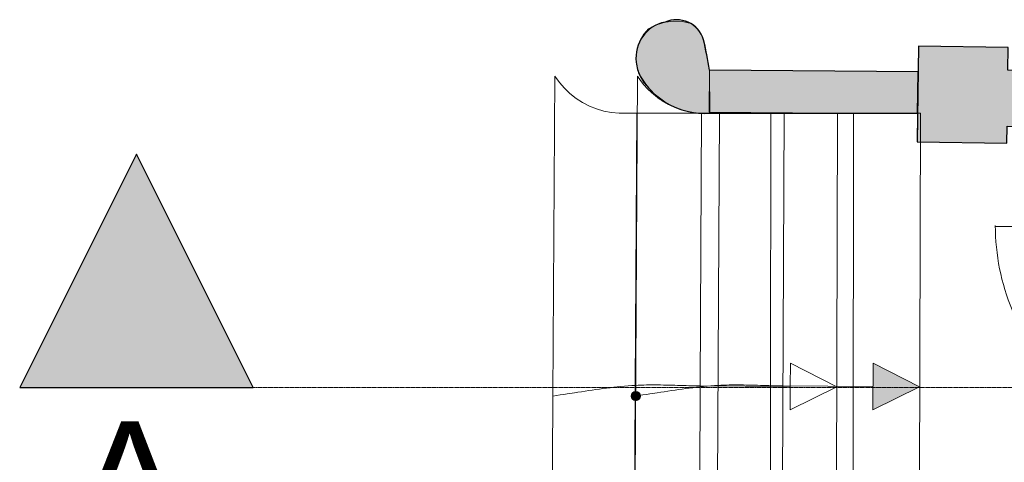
# Model space of a CAD drawing. Extents: x -6068 to 35118, y -17738 to 67348.
# Tile 164 of 243: x -597 to -176, y 10640 to 10829. Entities that reach past the tile are written whole.
import ezdxf
from ezdxf.enums import TextEntityAlignment as Align

# ---------------------------------------------------------------- set-up
doc = ezdxf.new("R2010")
doc.units = 0
doc.header["$LTSCALE"] = 15
for name, pattern in [('AXES', [50.8, 31.75, -6.35, 6.35, -6.35]), ('Continua', [0]), ('Tratteggiata [M]', [2.25, 1.5, -0.75])]:
    doc.linetypes.add(name, pattern=pattern)
for name, color, linetype in [('EDL_RDJ murs & cloisons', 5, 'CONTINUOUS'), ('Marques - Coupes', 7, 'CONTINUOUS'), ('PIS-CONTOURS', 44, 'CONTINUOUS'), ('PIS-coupe', 254, 'CONTINUOUS')]:
    doc.layers.add(name, color=color, linetype=linetype)
for name, color, linetype, lineweight, true_color in [('Encombrement - NIVEAUX - Style par défaut', 7, 'Continua', 0, 0x000000), ('Enveloppe - NIVEAUX - Style par défaut', 7, 'Continua', 0, 0x000000), ('Porte - Ouvertures - PLANS - Style par défaut', 7, 'Continua', 0, 0x000000), ('Échelle - NIVEAUX - Style par défaut', 7, 'Continua', 0, 0x000000), ('Échelle - PLANS - Style par défaut', 7, 'Continua', 0, 0x000000)]:
    doc.layers.add(name, color=color, linetype=linetype, lineweight=lineweight, true_color=true_color)
doc.styles.add('STYLE_GENERE_1', font='arial.ttf')

# ---------------------------------------------------------------- blocks, each defined once
blk = doc.blocks.new('EDL_RDC bas')
at = {"layer": 'Porte - Ouvertures - PLANS - Style par défaut', "color": 103, "linetype": 'Continua', "lineweight": 13, "ltscale": 0.1, "true_color": 0x4bc386}
blk.add_line((-12.1917, 0.6902), (-11.2997, 0.6947), dxfattribs=at)
at = {"layer": 'Porte - Ouvertures - PLANS - Style par défaut', "color": 103, "linetype": 'Tratteggiata [M]', "lineweight": 5, "ltscale": 0.1, "true_color": 0x4bc386}
blk.add_arc((-11.2497, 0.6949), 0.942, 180, 270.2887, dxfattribs=at)
at = {"layer": 'Échelle - PLANS - Style par défaut', "color": 18, "linetype": 'Continua', "lineweight": 0, "ltscale": 0.1, "true_color": 0x000000}
for p, q in [((-14.0774, 1.3344), (-14.0583, 1.3073)), ((-14.0583, 1.3073), (-14.0367, 1.2823)), ((-14.0367, 1.2823), (-14.0128, 1.2594)), ((-14.0128, 1.2594), (-13.9868, 1.2389)), ((-13.9868, 1.2389), (-13.959, 1.221)), ((-13.959, 1.221), (-13.9296, 1.2058)), ((-13.9296, 1.2058), (-13.8988, 1.1936)), ((-13.8988, 1.1936), (-13.8671, 1.1844)), ((-13.8671, 1.1844), (-13.8346, 1.1782)), ((-13.8346, 1.1782), (-13.8016, 1.1752)), ((-13.8016, 1.1752), (-13.7685, 1.1754)), ((-13.7685, 1.1754), (-12.8668, 1.1762)), ((-12.873, -1.1704), (-12.8668, 1.1762)), ((-13.8408, -0.0003), (-13.8254, 0.0015)), ((-13.8254, 0.0015), (-13.8101, 0.0032)), ((-13.8101, 0.0032), (-13.7947, 0.0047)), ((-13.7947, 0.0047), (-13.7793, 0.0062)), ((-13.7793, 0.0062), (-13.7639, 0.0075)), ((-13.7639, 0.0075), (-13.7485, 0.0086)), ((-13.7485, 0.0086), (-13.7331, 0.0096)), ((-13.7331, 0.0096), (-13.7211, 0.0103)), ((-13.7211, 0.0103), (-13.709, 0.0108)), ((-13.709, 0.0108), (-13.6969, 0.0112)), ((-13.6969, 0.0112), (-13.6849, 0.0115)), ((-13.6849, 0.0115), (-13.6728, 0.0117)), ((-13.6728, 0.0117), (-13.6607, 0.0117)), ((-13.6607, 0.0117), (-13.6486, 0.0117)), ((-13.6486, 0.0117), (-13.6365, 0.0117)), ((-13.6365, 0.0117), (-13.6245, 0.0115)), ((-13.6245, 0.0115), (-13.6124, 0.0113)), ((-13.6124, 0.0113), (-13.6003, 0.011)), ((-13.6003, 0.011), (-13.5882, 0.0107)), ((-13.5882, 0.0107), (-13.5761, 0.0104)), ((-13.5761, 0.0104), (-13.564, 0.01)), ((-13.564, 0.01), (-13.5519, 0.0097)), ((-13.5519, 0.0097), (-13.5398, 0.0093)), ((-13.5398, 0.0093), (-13.5277, 0.0089)), ((-13.5277, 0.0089), (-13.5157, 0.0086)), ((-13.5157, 0.0086), (-13.5036, 0.0083)), ((-13.5036, 0.0083), (-13.4915, 0.008)), ((-13.4915, 0.008), (-13.4794, 0.0077)), ((-13.4794, 0.0077), (-13.4673, 0.0075)), ((-13.4673, 0.0075), (-13.4552, 0.0074)), ((-13.4552, 0.0074), (-13.0699, 0.0044)), ((-14.0855, -0.0358), (-14.0702, -0.0336)), ((-14.0702, -0.0336), (-14.055, -0.0313)), ((-14.055, -0.0313), (-14.0397, -0.029)), ((-14.0397, -0.029), (-14.0244, -0.0266)), ((-14.0244, -0.0266), (-13.9938, -0.0219)), ((-13.9938, -0.0219), (-13.9785, -0.0196)), ((-13.9785, -0.0196), (-13.9633, -0.0172)), ((-13.9633, -0.0172), (-13.948, -0.0149)), ((-13.948, -0.0149), (-13.9327, -0.0127)), ((-13.9327, -0.0127), (-13.9174, -0.0104)), ((-13.9174, -0.0104), (-13.9021, -0.0083)), ((-13.9021, -0.0083), (-13.8867, -0.0061)), ((-13.8867, -0.0061), (-13.8714, -0.0041)), ((-13.8714, -0.0041), (-13.8561, -0.0021)), ((-13.8561, -0.0021), (-13.8408, -0.0003))]:
    blk.add_line(p, q, dxfattribs=at)
for points in [[(-14.0937, -1.406), (-14.0855, -0.0358), (-14.0774, 1.3344)], [(-13.7392, -1.1562), (-13.7331, 0.0096), (-13.727, 1.1755)], [(-13.4603, -1.1609), (-13.4552, 0.0074), (-13.4502, 1.1757)], [(-13.1551, -1.1658), (-13.1538, 0.0051), (-13.1526, 1.1759)]]:
    blk.add_lwpolyline(points, dxfattribs=at)
blk.add_lwpolyline([(-12.8699, 0.0029), (-13.0692, 0.1044), (-13.0699, 0.0044), (-13.0707, -0.0956)], close=True, dxfattribs=at)
blk = doc.blocks.new('*U788')
at = {"layer": 'PIS-CONTOURS', "linetype": 'Continuous', "lineweight": 0}
blk.add_hatch(color=0, dxfattribs=at).paths.add_polyline_path([(38220.1, 0), (37220.1, 0), (37720.1, -1000)])
at = {"layer": 'PIS-CONTOURS', "color": 0, "linetype": 'AXES', "lineweight": 13, "ltscale": 0.005}
blk.add_line((1000, 0), (37220.1, 0), dxfattribs=at)
at = {"layer": 'PIS-CONTOURS', "color": 0, "linetype": 'Continuous', "lineweight": 25, "flags": 128}
blk.add_lwpolyline([(38220.1, 0), (37220.1, 0), (37720.1, -1000)], close=True, dxfattribs=at)
at = {"layer": 'PIS-CONTOURS', "color": 0, "lineweight": 15, "style": 'STYLE_GENERE_1'}
blk.add_attdef('REP1', text='', height=500, dxfattribs=at).set_placement((-721.3, -441.4), align=Align.MIDDLE_CENTER)
blk.add_attdef('REP', text='', height=500, dxfattribs=at).set_placement((35848.1, -844.2), align=Align.BOTTOM_LEFT)
blk = doc.blocks.new('EDL_RDC bas_escaliers')
at = {"layer": 'EDL_RDJ murs & cloisons', "linetype": 'Continuous', "ltscale": 0.08}
h = blk.add_hatch(color=9, dxfattribs=at)
h.dxf.hatch_style = 1
edge = h.paths.add_edge_path()
edge.add_line((-1287.64, 135.31), (-1377.01, 136.06))
edge.add_arc((-1628.47, 94.49), 254.87, 9.3857, 12.3609)
edge.add_arc((-1391.12, 145.45), 12.16, 17.2048, 113.7747)
edge.add_arc((-1393.04, 141.45), 15.42, 101.1468, 187.6137)
edge.add_arc((-1392.98, 140.38), 15.37, 183.6184, 207.2122)
edge.add_arc((-1377.28, 150.83), 34.18, 210.757, 237.7336)
edge.add_arc((-1378.75, 151.38), 33.89, 240.3348, 273.2036)
edge.add_line((-1376.86, 117.54), (-1287.91, 117.62))
edge.add_line((-1287.91, 117.62), (-1287.64, 135.31))
h = blk.add_hatch(color=9, dxfattribs=at)
h.dxf.hatch_style = 1
h.paths.add_polyline_path([(-1158.2, 135.74), (-1249.22, 135.99), (-1249.07, 145.72), (-1287.47, 146.31), (-1288.1, 105.32), (-1249.69, 104.73), (-1249.58, 111.99), (-1158.31, 111.74), (-1158.24, 135.74)])
at = {"layer": 'Échelle - NIVEAUX - Style par défaut', "ltscale": 0.1, "true_color": 0x000000}
blk.add_hatch(color=18, dxfattribs=at).paths.add_polyline_path([(-1287, 0.29), (-1306.92, 10.44), (-1307.08, -9.56)])
at = {"layer": 'Échelle - NIVEAUX - Style par défaut', "ltscale": 0.1, "true_color": 0xbc8f8f}
h = blk.add_hatch(color=253, dxfattribs=at)
edge = h.paths.add_edge_path()
edge.add_arc((-1408.56, -3.58), 2, 0, 360)
at = {"layer": 'EDL_RDJ murs & cloisons', "linetype": 'Continuous', "ltscale": 0.08}
blk.add_lwpolyline([(-1287.64, 135.31), (-1377.01, 136.06, 0.012982), (-1379.51, 149.05, 0.448211), (-1396.02, 156.58, 0.396266), (-1408.32, 139.41, 0.103312), (-1406.65, 133.35, 0.118255), (-1395.53, 121.93, 0.144408), (-1376.86, 117.54), (-1287.91, 117.62), (-1287.64, 135.31)], format="xyb", dxfattribs=at)
blk.add_lwpolyline([(-1158.2, 135.74), (-1249.22, 135.99), (-1249.07, 145.72), (-1287.47, 146.31), (-1288.1, 105.32), (-1249.69, 104.73), (-1249.58, 111.99), (-1158.31, 111.74), (-1158.24, 135.74)], close=True, dxfattribs=at)
at = {"layer": 'Encombrement - NIVEAUX - Style par défaut', "color": 18, "linetype": 'Continua', "lineweight": 20, "ltscale": 0.1, "true_color": 0x000000}
for p, q in [((-1396.02, 156.58), (-1399.65, 155.47)), ((-1392.26, 157.04), (-1396.02, 156.58)), ((-1388.48, 156.82), (-1392.26, 157.04)), ((-1384.79, 155.95), (-1388.48, 156.82)), ((-1403.02, 153.74), (-1405.08, 151.35)), ((-1399.65, 155.47), (-1403.02, 153.74)), ((-1383.07, 154.56), (-1384.79, 155.95)), ((-1381.6, 152.92), (-1383.07, 154.56)), ((-1380.4, 151.07), (-1381.6, 152.92)), ((-1406.68, 148.63), (-1407.78, 145.67)), ((-1405.08, 151.35), (-1406.68, 148.63)), ((-1379.51, 149.05), (-1380.4, 151.07)), ((-1378.95, 146.92), (-1379.51, 149.05)), ((-1407.78, 145.67), (-1408.33, 142.57)), ((-1377.01, 136.06), (-1378.95, 146.92)), ((-1408.33, 142.57), (-1408.32, 139.41)), ((-1408.32, 139.41), (-1407.76, 136.31)), ((-1407.76, 136.31), (-1406.65, 133.35)), ((-1376.86, 117.54), (-1377.01, 136.06)), ((-1406.65, 133.35), (-1405.04, 130.64)), ((-1405.04, 130.64), (-1400.73, 125.8)), ((-1400.73, 125.8), (-1395.53, 121.93)), ((-1395.53, 121.93), (-1389.65, 119.2)), ((-1389.65, 119.2), (-1383.34, 117.72)), ((-1383.34, 117.72), (-1376.86, 117.54))]:
    blk.add_line(p, q, dxfattribs=at)
at = {"layer": 'Enveloppe - NIVEAUX - Style par défaut', "color": 9, "linetype": 'Continua', "lineweight": 13, "ltscale": 0.1, "true_color": 0xc0c0c0}
blk.add_line((-1287.47, 146.31), (-1288.1, 105.32), dxfattribs=at)
blk.add_line((-1287.47, 146.31), (-1288.1, 105.32), dxfattribs=at)
blk.add_line((-1287.47, 146.31), (-1288.1, 105.32), dxfattribs=at)
blk.add_line((-1287.47, 146.31), (-1288.1, 105.32), dxfattribs=at)
blk.add_line((-1287.47, 146.31), (-1288.1, 105.32), dxfattribs=at)
blk.add_line((-1287.47, 146.31), (-1288.1, 105.32), dxfattribs=at)
blk.add_line((-1287.47, 146.31), (-1288.1, 105.32), dxfattribs=at)
blk.add_line((-1287.47, 146.31), (-1288.1, 105.32), dxfattribs=at)
blk.add_line((-1287.47, 146.31), (-1288.1, 105.32), dxfattribs=at)
blk.add_line((-1287.47, 146.31), (-1288.1, 105.32), dxfattribs=at)
blk.add_line((-1287.47, 146.31), (-1288.1, 105.32), dxfattribs=at)
blk.add_line((-1287.47, 146.31), (-1288.1, 105.32), dxfattribs=at)
blk.add_line((-1287.47, 146.31), (-1288.1, 105.32), dxfattribs=at)
blk.add_line((-1287.47, 146.31), (-1288.1, 105.32), dxfattribs=at)
blk.add_line((-1287.47, 146.31), (-1288.1, 105.32), dxfattribs=at)
blk.add_line((-1287.47, 146.31), (-1288.1, 105.32), dxfattribs=at)
blk.add_line((-1287.47, 146.31), (-1288.1, 105.32), dxfattribs=at)
blk.add_line((-1287.47, 146.31), (-1288.1, 105.32), dxfattribs=at)
at = {"layer": 'Enveloppe - NIVEAUX - Style par défaut', "color": 18, "linetype": 'Continua', "lineweight": 20, "ltscale": 0.1, "true_color": 0x000000}
for p, q in [((-1287.47, 146.31), (-1287.64, 135.31)), ((-1249.07, 145.72), (-1287.47, 146.31)), ((-1377.01, 136.06), (-1377.16, 118.06)), ((-1287.64, 135.31), (-1377.01, 136.06)), ((-1377.16, 118.06), (-1287.92, 117.32)), ((-1287.92, 117.32), (-1288.1, 105.32)), ((-1288.1, 105.32), (-1249.69, 104.73))]:
    blk.add_line(p, q, dxfattribs=at)
at = {"layer": 'Échelle - NIVEAUX - Style par défaut', "color": 18, "linetype": 'Continua', "lineweight": 13, "ltscale": 0.1, "true_color": 0x000000}
for p, q in [((-1407.75, 133.44), (-1409.37, -140.6)), ((-1376.86, 117.54), (-1286.69, 117.62)), ((-1372.71, 117.55), (-1373.93, -115.62)), ((-1345.02, 117.57), (-1346.04, -116.09)), ((-1315.26, 117.59), (-1315.52, -116.58)), ((-1286.69, 117.62), (-1287.31, -117.04)), ((-1306.92, 10.44), (-1307.08, -9.56)), ((-1287, 0.29), (-1306.92, 10.44)), ((-1384.08, -0.03), (-1382.55, 0.15)), ((-1382.55, 0.15), (-1381.01, 0.32)), ((-1381.01, 0.32), (-1379.48, 0.47)), ((-1379.48, 0.47), (-1377.94, 0.62)), ((-1377.94, 0.62), (-1376.4, 0.75)), ((-1376.4, 0.75), (-1374.86, 0.86)), ((-1374.86, 0.86), (-1373.32, 0.96)), ((-1373.32, 0.96), (-1372.11, 1.03)), ((-1372.11, 1.03), (-1370.91, 1.08)), ((-1370.91, 1.08), (-1369.7, 1.12)), ((-1369.7, 1.12), (-1368.49, 1.15)), ((-1368.49, 1.15), (-1367.28, 1.17)), ((-1367.28, 1.17), (-1366.08, 1.17)), ((-1366.08, 1.17), (-1364.87, 1.17)), ((-1364.87, 1.17), (-1363.66, 1.17)), ((-1363.66, 1.17), (-1362.45, 1.15)), ((-1362.45, 1.15), (-1361.24, 1.13)), ((-1361.24, 1.13), (-1360.03, 1.1)), ((-1360.03, 1.1), (-1358.83, 1.07)), ((-1358.83, 1.07), (-1357.62, 1.04)), ((-1357.62, 1.04), (-1356.41, 1)), ((-1356.41, 1), (-1355.2, 0.97)), ((-1355.2, 0.97), (-1353.99, 0.93)), ((-1353.99, 0.93), (-1352.78, 0.89)), ((-1352.78, 0.89), (-1351.57, 0.86)), ((-1351.57, 0.86), (-1350.36, 0.83)), ((-1350.36, 0.83), (-1349.16, 0.8)), ((-1349.16, 0.8), (-1347.95, 0.77)), ((-1347.95, 0.77), (-1346.74, 0.75)), ((-1346.74, 0.75), (-1345.53, 0.74)), ((-1345.53, 0.74), (-1307, 0.44)), ((-1307.08, -9.56), (-1287, 0.29)), ((-1408.56, -3.58), (-1407.03, -3.36)), ((-1407.03, -3.36), (-1405.5, -3.13)), ((-1405.5, -3.13), (-1403.97, -2.9)), ((-1403.97, -2.9), (-1402.45, -2.66)), ((-1402.45, -2.66), (-1399.39, -2.19)), ((-1399.39, -2.19), (-1397.86, -1.96)), ((-1397.86, -1.96), (-1396.33, -1.72)), ((-1396.33, -1.72), (-1394.8, -1.49)), ((-1394.8, -1.49), (-1393.27, -1.27)), ((-1393.27, -1.27), (-1391.74, -1.04)), ((-1391.74, -1.04), (-1390.21, -0.83)), ((-1390.21, -0.83), (-1388.68, -0.61)), ((-1388.68, -0.61), (-1387.15, -0.41)), ((-1387.15, -0.41), (-1385.62, -0.21)), ((-1385.62, -0.21), (-1384.08, -0.03))]:
    blk.add_line(p, q, dxfattribs=at)
blk.add_circle((-1408.56, -3.58), 2, dxfattribs=at)
blk.add_arc((-1378.71, 151.91), 34.42, 212.4609, 273.0796, dxfattribs=at)

msp = doc.modelspace()

# ---------------------------------------------------------------- block references
at = {"layer": 'EDL_RDJ murs & cloisons', "linetype": 'Continuous', "ltscale": 0.08, "xscale": 100, "yscale": 100, "zscale": 100}
msp.add_blockref('EDL_RDC bas', (1039.67, 10671.48), dxfattribs=at)
at = {"layer": 'EDL_RDJ murs & cloisons', "linetype": 'Continuous', "ltscale": 0.08}
msp.add_blockref('EDL_RDC bas_escaliers', (1075.1, 10671.48), dxfattribs=at)
at = {"layer": 'PIS-coupe', "lineweight": 13}
ref = msp.add_blockref('*U788', (3224.81, 10671.48), dxfattribs=dict(at, xscale=0.1, yscale=0.1, zscale=0.1, rotation=180))
ref.add_attrib('REP', 'A', dxfattribs={"layer": 'Marques - Coupes', "lineweight": 15, "height": 50, "style": 'STYLE_GENERE_1'}).set_placement((-573.5, 10592.03), align=Align.BOTTOM_LEFT)

doc.saveas('drawing.dxf')
